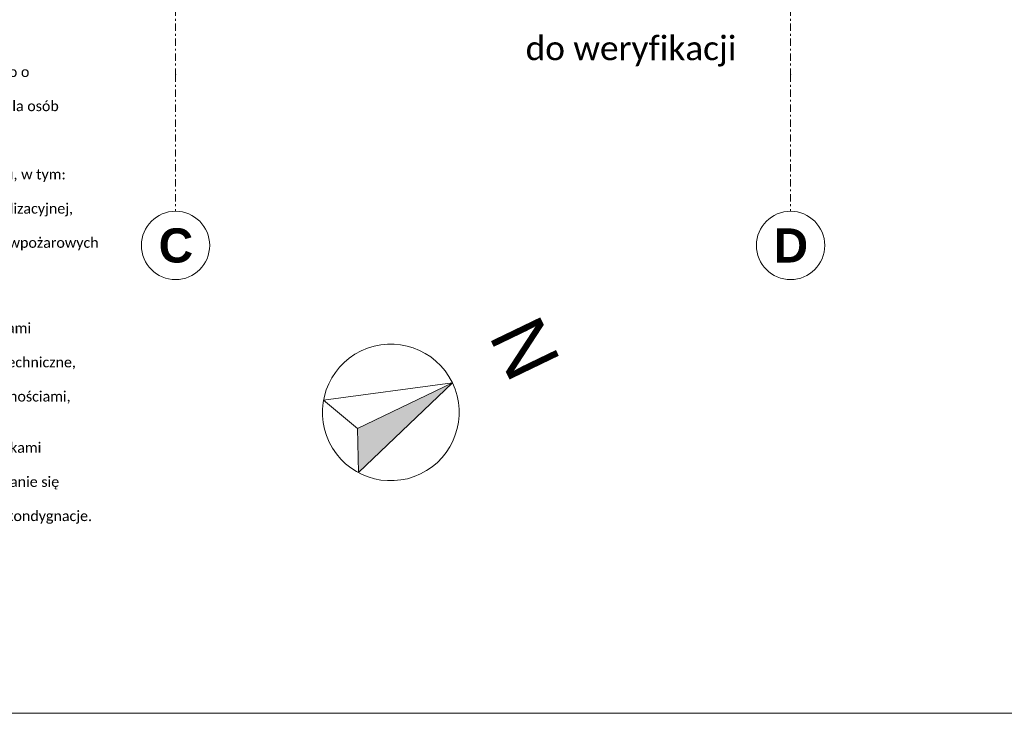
# Model space of a CAD drawing. Extents: x 100 to 2982, y 37 to 2050.
# Tile 61 of 130: x 1584 to 2304, y 50 to 558. Entities that reach past the tile are written whole.
import ezdxf
from ezdxf.xclip import XClip

# ---------------------------------------------------------------- set-up
doc = ezdxf.new("R2010")
doc.units = 0
doc.header["$MEASUREMENT"] = 0
doc.header["$XCLIPFRAME"] = 0
doc.linetypes.add('Przerywana podwójnie', pattern=[54.680554, 26.458333, -10.583333, 7.055556, -10.583333])
doc.linetypes.add('Wipeout_Contour', pattern=[5000, 0, -5000])
for name, color, linetype in [('320-W Umeblowanie', 7, 'Continuous'), ('410-K Osie', 7, 'Continuous'), ('810-G Ogólne', 7, 'Continuous'), ('820-G Rysunki Obrazki', 7, 'Continuous'), ('830-G Teksty Etykiety', 7, 'Continuous')]:
    doc.layers.add(name, color=color, linetype=linetype)
doc.styles.add('STYL_AUTOMATYCZNY_2', font='arial.ttf')
doc.styles.add('STYL_AUTOMATYCZNY_3', font='arial.ttf')
doc.styles.add('STYL_AUTOMATYCZNY_8', font='calibri.ttf')

# ---------------------------------------------------------------- blocks, each defined once
blk = doc.blocks.new('Rysunek_1_1', base_point=(-18316.35, -206.53))
at = {"layer": '320-W Umeblowanie', "linetype": 'Continuous', "lineweight": 13}
blk.add_hatch(color=1, dxfattribs=at).paths.add_polyline_path([(1900.34, 291.96), (1831.01, 258.53), (1831.63, 226.2)])
at = {"layer": '320-W Umeblowanie', "color": 1, "linetype": 'Continuous', "lineweight": 13, "ltscale": 0.2, "flags": 128}
blk.add_lwpolyline([(1877.02, 225.21, 1), (1833.58, 315.28, 1)], format="xyb", close=True, dxfattribs=at)
blk.add_lwpolyline([(1900.34, 291.96), (1831.01, 258.53), (1831.63, 226.2)], close=True, dxfattribs=at)
at = {"layer": '410-K Osie', "color": 101, "linetype": 'Przerywana podwójnie', "lineweight": 5, "ltscale": 0.2}
for p, q in [((1697.8, 1801.51), (1697.8, 517.46)), ((1697.8, 1801.51), (1697.8, 517.46)), ((1697.8, 517.46), (1697.8, 417.46)), ((1697.8, 517.46), (1697.8, 417.46))]:
    blk.add_line(p, q, dxfattribs=at)
at = {"layer": '410-K Osie', "color": 4, "linetype": 'Przerywana podwójnie', "lineweight": 13, "ltscale": 0.2}
for p, q in [((2147.8, 1801.51), (2147.8, 517.46)), ((2147.8, 1801.51), (2147.8, 517.46)), ((2147.8, 517.46), (2147.8, 417.46)), ((2147.8, 517.46), (2147.8, 417.46))]:
    blk.add_line(p, q, dxfattribs=at)
at = {"layer": '410-K Osie', "color": 101, "linetype": 'Continuous', "lineweight": 5, "ltscale": 0.2}
blk.add_circle((1697.8, 392.46), 25, dxfattribs=at)
blk.add_circle((1697.8, 392.46), 25, dxfattribs=at)
at = {"layer": '410-K Osie', "color": 7, "linetype": 'Continuous', "lineweight": 13, "ltscale": 0.2}
blk.add_circle((2147.8, 392.46), 25, dxfattribs=at)
blk.add_circle((2147.8, 392.46), 25, dxfattribs=at)
at = {"layer": '410-K Osie', "color": 101, "linetype": 'Przerywana podwójnie', "lineweight": 5, "ltscale": 0.2}
blk.add_point((1697.8, 517.46), dxfattribs=at)
blk.add_point((1697.8, 517.46), dxfattribs=at)
blk.add_point((1697.8, 517.46), dxfattribs=at)
blk.add_point((1697.8, 517.46), dxfattribs=at)
at = {"layer": '410-K Osie', "color": 4, "linetype": 'Przerywana podwójnie', "lineweight": 13, "ltscale": 0.2}
blk.add_point((2147.8, 517.46), dxfattribs=at)
blk.add_point((2147.8, 517.46), dxfattribs=at)
blk.add_point((2147.8, 517.46), dxfattribs=at)
blk.add_point((2147.8, 517.46), dxfattribs=at)
at = {"layer": '320-W Umeblowanie', "color": 1, "linetype": 'Continuous', "lineweight": 13, "insert": (1926.63, 326.57), "char_height": 40, "attachment_point": 7, "rotation": 295.74616, "style": 'STYL_AUTOMATYCZNY_3'}
blk.add_mtext('\\A1;{\\pql;\\fArial|b0|i0|c238|p38;N}', dxfattribs=at)
at = {"layer": '410-K Osie', "color": 101, "linetype": 'Continuous', "lineweight": 5, "insert": (1685.46, 404.96), "char_height": 25, "attachment_point": 1, "style": 'STYL_AUTOMATYCZNY_2'}
blk.add_mtext('\\A1;{\\pql;\\pt0;\\fArial|b1|i0|c238|p38;C}', dxfattribs=at)
blk.add_mtext('\\A1;{\\pql;\\pt0;\\fArial|b1|i0|c238|p38;C}', dxfattribs=at)
at = {"layer": '410-K Osie', "color": 1, "linetype": 'Continuous', "lineweight": 13, "insert": (2135.46, 404.96), "char_height": 25, "attachment_point": 1, "style": 'STYL_AUTOMATYCZNY_2'}
blk.add_mtext('\\A1;{\\pql;\\pt0;\\fArial|b1|i0|c238|p38;D}', dxfattribs=at)
blk.add_mtext('\\A1;{\\pql;\\pt0;\\fArial|b1|i0|c238|p38;D}', dxfattribs=at)
at = {"layer": '830-G Teksty Etykiety', "color": 1, "linetype": 'Continuous', "lineweight": 13, "insert": (1204.19, 548.28), "char_height": 7.5, "width": 441.3625, "attachment_point": 1, "style": 'STYL_AUTOMATYCZNY_8'}
blk.add_mtext('\\A1;{\\pql;\\fCalibri|b0|i0|c0|p34;1. Cel inwestycji\\P\\pql;\\fCalibri|b0|i0|c0|p34;\\P\\pql;\\fCalibri|b0|i0|c0|p34;Celem inwestycji jest dostosowanie istniejącego budynku dwukondygnacyjnego o powierzchni ok. 280 m² do funkcji Dziennego Domu Pomocy/Ośrodka Opieki Wytchnieniowej. Obiekt ma zapewniać dzienną opiekę, terapię i rehabilitację dla osób wymagających wsparcia, w tym osób z niepełnosprawnościami.\\P\\pql;\\fCalibri|b0|i0|c0|p34;\\P\\pql;\\fCalibri|b0|i0|c0|p34;2. Zakres planowanych prac\\P\\pql;\\fCalibri|b0|i0|c0|p34;Zakres robót obejmuje remont i adaptację pomieszczeń w istniejącym budynku, w tym:\\P\\pql;\\pt63.5232;\\fCalibri|b0|i0|c0|p34;·^Iwykonanie niezbędnych prac budowlano-wykończeniowych,\\P\\pql;\\fCalibri|b0|i0|c0|p34;·^Imodernizację instalacji wewnętrznych (elektrycznej, wodno-kanalizacyjnej, grzewczej i wentylacyjnej),\\P\\pql;\\fCalibri|b0|i0|c0|p34;·^Idostosowanie obiektu do aktualnych wymagań przepisów, przeciwpożarowych oraz dla osób z niepełnosprawnościami,\\P\\pql;\\fCalibri|b0|i0|c0|p34;\\P\\pql;\\fCalibri|b0|i0|c0|p34;3. Układ funkcjonalny\\P\\pql;\\fCalibri|b0|i0|c0|p34;Parter:\\P\\pql;\\pt63.5232;\\fCalibri|b0|i0|c0|p34;·^Iotwarta sala wspólna z aneksem kuchennym, wydzielonymi strefami wypoczynku, gier i zajęć integracyjnych,\\P\\pql;\\fCalibri|b0|i0|c0|p34;·^Isala rehabilitacji wyposażona w umywalkę i niezbędne zaplecze techniczne,\\P\\pql;\\fCalibri|b0|i0|c0|p34;·^Igabinet psychologa/terapeutyczny,\\P\\pql;\\fCalibri|b0|i0|c0|p34;·^Iwęzeł sanitarny przystosowany do potrzeb osób z niepełnosprawnościami,\\P\\pql;\\fCalibri|b0|i0|c0|p34;·^Ikotłownia zlokalizowana w wydzielonej części budynku.\\P\\pql;\\fCalibri|b0|i0|c0|p34;Piętro:\\P\\pql;\\pt63.5232;\\fCalibri|b0|i0|c0|p34;·^I3-4 pokoje wypoczynku (każdy dwuosobowy) z przyległymi łazienkami dostosowanymi dla osób niepełnosprawnych,\\P\\pql;\\fCalibri|b0|i0|c0|p34;·^Iprzestrzeń komunikacyjna umożliwiająca bezpieczne przemieszczanie się podopiecznych,\\P\\pql;\\pt63.5232;\\fCalibri|b0|i0|c0|p34;·^Imontaż podnośnika windowego (platformy pionowej) łączącego kondygnacje.\\P\\pql;\\fCalibri|b0|i0|c0|p34;}', dxfattribs=at)
at = {"layer": '830-G Teksty Etykiety', "color": 240, "linetype": 'Continuous', "lineweight": 0, "insert": (1953.99, 545.57), "char_height": 17.5, "attachment_point": 1, "style": 'STYL_AUTOMATYCZNY_8'}
blk.add_mtext('\\A1;{\\pql;\\fCalibri|b0|i0|c0|p34;do weryfikacji}', dxfattribs=at)
at = {"color": 254, "linetype": 'Wipeout_Contour', "lineweight": 0, "ltscale": 5599.597854}
blk.add_wipeout([(1900.34, 291.96), (1806.1, 279.15), (1831.01, 258.53)], dxfattribs=at).dxf.layer = '320-W Umeblowanie'
at = {"layer": '320-W Umeblowanie', "color": 1, "linetype": 'Continuous', "lineweight": 13, "ltscale": 0.2, "flags": 128}
blk.add_lwpolyline([(1900.34, 291.96), (1831.01, 258.53), (1806.1, 279.15)], close=True, dxfattribs=at)

msp = doc.modelspace()

# ---------------------------------------------------------------- linework, layer by layer
at = {"layer": '810-G Ogólne', "color": 141, "linetype": 'Continuous', "lineweight": 20, "ltscale": 0.2}
msp.add_lwpolyline([(100, 2050), (2920, 2050), (2920, 50), (100, 50)], close=True, dxfattribs=at)

# ---------------------------------------------------------------- next in the draw order: block references
at = {"layer": '820-G Rysunki Obrazki', "color": 65, "linetype": 'Continuous', "lineweight": 13, "ltscale": 0.2}
ref = msp.add_blockref('Rysunek_1_1', (-18316.35, -206.53), dxfattribs=at)
XClip(ref).set_block_clipping_path([(244.527027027, 75.2081975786), (2570.9054054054, 2024.1891891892)])

doc.saveas('drawing.dxf')
